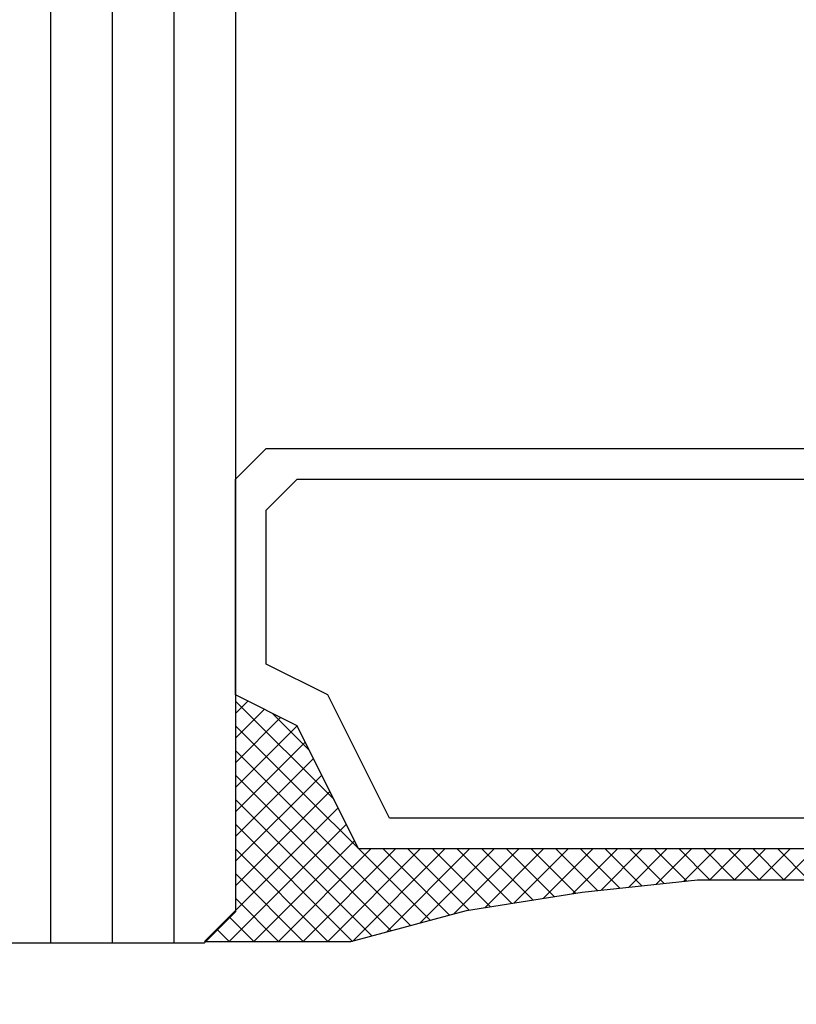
# Model space of a CAD drawing. Extents: x 4615668 to 9294084, y 5325188 to 10688993.
# Tile 96 of 256: x 4635733.88 to 4635735.14, y 5331665.27 to 5331666.87. Entities that reach past the tile are written whole.
import ezdxf
from ezdxf import colors
from ezdxf.entities.mleader import LeaderData, LeaderLine
from ezdxf.math import Vec2, Vec3

# ---------------------------------------------------------------- set-up
doc = ezdxf.new("R2010")
doc.units = 0
doc.header["$MEASUREMENT"] = 0
doc.layers.add('A_wymiary', color=152, linetype='Continuous', lineweight=5)
doc.layers.add('Wymiat 100', color=251, linetype='Continuous', lineweight=5)
doc.layers.add('CrossSectionsGlass', color=7, linetype='Continuous')
doc.layers.add('OPIS', color=7, linetype='Continuous')
doc.styles.get("Standard").update_dxf_attribs({"font": 'txt.shx'})

# ---------------------------------------------------------------- blocks, each defined once
blk = doc.blocks.new('G$CA57B7548')
at = {"layer": 'CrossSectionsGlass'}
for p, q in [((4.9, 188.3896), (4.9, 49.5895)), ((5, 188.3896), (5, 49.5895)), ((5.1, 188.3896), (5.1, 49.5895)), ((5.2, 188.3396), (5.2, 49.6395)), ((5.2, 49.9616), (5.22, 49.9816)), ((5.36, 49.8216), (5.2, 49.9816)), ((5.2, 49.9216), (5.2467, 49.9682)), ((5.2, 49.8816), (5.2733, 49.9549)), ((5.32, 49.9016), (5.26, 49.9616)), ((5.2, 49.8416), (5.3, 49.9416)), ((5.5158, 49.6258), (5.2, 49.9416)), ((5.2, 49.8016), (5.3133, 49.9149)), ((5.4842, 49.6174), (5.2, 49.9016)), ((5.2, 49.7616), (5.3267, 49.8882)), ((5.2, 49.7216), (5.34, 49.8616)), ((5.4526, 49.6089), (5.2, 49.8616)), ((5.2, 49.6816), (5.3533, 49.8349)), ((5.4211, 49.6005), (5.2, 49.8216)), ((5.15, 49.5916), (5.3667, 49.8082)), ((5.19, 49.5916), (5.38, 49.7816)), ((5.39, 49.5916), (5.2, 49.7816)), ((5.23, 49.5916), (5.3933, 49.7549)), ((5.35, 49.5916), (5.2, 49.7416)), ((5.27, 49.5916), (5.42, 49.7416)), ((5.31, 49.5916), (5.46, 49.7416)), ((5.35, 49.5916), (5.5, 49.7416)), ((5.39, 49.5916), (5.54, 49.7416)), ((5.5474, 49.6342), (5.44, 49.7416)), ((5.4455, 49.607), (5.58, 49.7416)), ((5.5793, 49.6423), (5.48, 49.7416)), ((5.5, 49.6216), (5.62, 49.7416)), ((5.6138, 49.6478), (5.52, 49.7416)), ((5.5545, 49.6361), (5.66, 49.7416)), ((5.6483, 49.6533), (5.56, 49.7416)), ((5.6828, 49.6588), (5.6, 49.7416)), ((5.6048, 49.6463), (5.7, 49.7416)), ((5.7172, 49.6643), (5.64, 49.7416)), ((5.6524, 49.654), (5.74, 49.7416)), ((5.7517, 49.6699), (5.68, 49.7416)), ((5.7, 49.6616), (5.78, 49.7416)), ((5.7874, 49.6742), (5.72, 49.7416)), ((5.7476, 49.6692), (5.82, 49.7416)), ((5.8235, 49.6781), (5.76, 49.7416)), ((5.7933, 49.6749), (5.86, 49.7416)), ((5.8596, 49.6819), (5.8, 49.7416)), ((5.8381, 49.6796), (5.9, 49.7416)), ((5.8958, 49.6858), (5.84, 49.7416)), ((5.9319, 49.6897), (5.88, 49.7416)), ((5.8828, 49.6844), (5.94, 49.7416)), ((5.97, 49.6916), (5.92, 49.7416)), ((5.9276, 49.6892), (5.98, 49.7416)), ((6.01, 49.6916), (5.96, 49.7416)), ((5.97, 49.6916), (6.02, 49.7416)), ((6.05, 49.6916), (6, 49.7416)), ((6.01, 49.6916), (6.06, 49.7416)), ((6.09, 49.6916), (6.04, 49.7416)), ((6.05, 49.6916), (6.1, 49.7416)), ((6.13, 49.6916), (6.08, 49.7416)), ((6.09, 49.6916), (6.14, 49.7416)), ((5.31, 49.5916), (5.2, 49.7016)), ((5.27, 49.5916), (5.2, 49.6616)), ((5.2, 49.6395), (5.15, 49.5895)), ((5.23, 49.5916), (5.19, 49.6316)), ((5.19, 49.5916), (5.17, 49.6116)), ((4.65, 49.5895), (5.15, 49.5895))]:
    blk.add_line(p, q, dxfattribs=at)
at = {"layer": 'CrossSectionsGlass', "flags": 128}
for points in [[(5.2, 50.3416), (5.25, 50.3916), (6.65, 50.3916), (6.7, 50.3416), (6.7, 49.9916), (6.6, 49.9416), (6.5, 49.7416), (5.4, 49.7416), (5.3, 49.9416), (5.2, 49.9916), (5.2, 50.3416)], [(5.25, 50.2916), (5.3, 50.3416), (6.6, 50.3416), (6.65, 50.2916), (6.65, 50.0416), (6.55, 49.9916), (6.45, 49.7916), (5.45, 49.7916), (5.35, 49.9916), (5.25, 50.0416), (5.25, 50.2916)], [(6.7, 49.9916), (6.6, 49.9416), (6.5, 49.7416), (5.4, 49.7416), (5.3, 49.9416), (5.2, 49.9916), (5.2, 49.6416), (5.15, 49.5916), (5.3875, 49.5916), (5.575, 49.6416), (5.7625, 49.6716), (5.95, 49.6916), (6.1375, 49.6916), (6.325, 49.6716), (6.5125, 49.6416), (6.7, 49.5916), (6.75, 49.5916), (6.7, 49.6416), (6.7, 49.9916)]]:
    blk.add_lwpolyline(points, dxfattribs=at)

msp = doc.modelspace()

# ---------------------------------------------------------------- block references
at = {"layer": 'Wymiat 100', "color": 5, "lineweight": 0, "ltscale": 40}
msp.add_blockref('G$CA57B7548', (4635729.0339, 5331615.7782), dxfattribs=at)

# ---------------------------------------------------------------- leaders
at = {"layer": 'A_wymiary', "ltscale": 40}
ml = msp.add_multileader_mtext('Standard', dxfattribs=at)
ml.set_content('{\\C146;\\c9000464;kątownik alu. 25x25\\P RAL kolor fasady}', color=4)
ml.set_leader_properties()
ml.build(insert=Vec2(0, 0))
ml.multileader.update_dxf_attribs({"text_right_attachment_type": 6, "dogleg_length": 0.036, "arrow_head_size": 0.018})
ctx = ml.context
ctx.base_point, ctx.char_height, ctx.arrow_head_size, ctx.landing_gap_size, ctx.plane_origin = Vec3(4635757.8222, 5331693.2776), 10, 0.018, 0.009, Vec3(4635861.8335, 5331692.3168)
ctx.right_attachment, ctx.text_align_type = 6, 2
notes = []
notes.append((ctx, [(0, (1, 1, 0), (4635757.7862, 5331693.2776), (1, 0), 0.036, [(0, [(4635745.9788, 5331661.3348)], 0, [])])]))
ctx.mtext.insert, ctx.mtext.width, ctx.mtext.defined_height, ctx.mtext.alignment, ctx.mtext.flow_direction = Vec3(4635926.1646, 5331699.9443), 1666.432067, 407.4804, 3, 5
at = {"layer": 'OPIS', "lineweight": 5, "ltscale": 0.7}
ml = msp.add_multileader_mtext('Standard', dxfattribs=at)
ml.set_content('obróbka alu surowa', color=4)
ml.set_leader_properties()
ml.build(insert=Vec2(0, 0))
ml.multileader.update_dxf_attribs({"text_left_attachment_type": 6, "text_right_attachment_type": 6, "dogleg_length": 1, "arrow_head_size": 1.5})
ctx = ml.context
ctx.base_point, ctx.char_height, ctx.arrow_head_size, ctx.landing_gap_size, ctx.plane_origin = Vec3(4635760.0802, 5331685.8115), 2, 1.5, 0.144, Vec3(4635573.5848, 5331642.0181)
ctx.left_attachment, ctx.right_attachment, ctx.text_align_type = 6, 6, 2
notes.append((ctx, [(0, (1, 1, 0), (4635759.0802, 5331685.8115), (1, 0), 1, [(0, [(4635749.6366, 5331658.7772)], 0, [])])]))
ctx.mtext.insert, ctx.mtext.width, ctx.mtext.defined_height, ctx.mtext.alignment, ctx.mtext.flow_direction = Vec3(4635794.5575, 5331688.2115), 1666.432067, 407.4804, 3, 5
ml = msp.add_multileader_mtext('Standard', dxfattribs=at)
ml.set_content('kotwa FBN M12/30', color=4)
ml.set_leader_properties()
ml.build(insert=Vec2(0, 0))
ml.multileader.update_dxf_attribs({"text_left_attachment_type": 6, "text_right_attachment_type": 6, "dogleg_length": 1, "arrow_head_size": 1.5})
ctx = ml.context
ctx.base_point, ctx.char_height, ctx.arrow_head_size, ctx.landing_gap_size, ctx.plane_origin = Vec3(4635770.7017, 5331668.252), 2, 1.5, 0.144, Vec3(4635578.915, 5331642.4089)
ctx.left_attachment, ctx.right_attachment, ctx.text_align_type = 6, 6, 2
notes.append((ctx, [(0, (1, 1, 0), (4635769.7017, 5331668.252), (1, 0), 1, [(0, [(4635748.3478, 5331636.2772)], 0, [])])]))
ctx.mtext.insert, ctx.mtext.width, ctx.mtext.defined_height, ctx.mtext.alignment, ctx.mtext.flow_direction = Vec3(4635801.179, 5331670.652), 1666.432067, 407.4804, 3, 5
for ctx, leaders in notes:
    for number, flags, end, landing, length, lines in leaders:
        leader = LeaderData()
        leader.index, (leader.has_last_leader_line, leader.has_dogleg_vector, leader.attachment_direction) = number, flags
        leader.last_leader_point, leader.dogleg_vector, leader.dogleg_length = Vec3(end), Vec3(landing), length
        for number, points, colour, breaks in lines:
            line = LeaderLine()
            line.index, line.vertices, line.color, line.breaks = number, Vec3.list(points), colors.encode_raw_color(colour), breaks
            leader.lines.append(line)
        ctx.leaders.append(leader)

doc.saveas('drawing.dxf')
